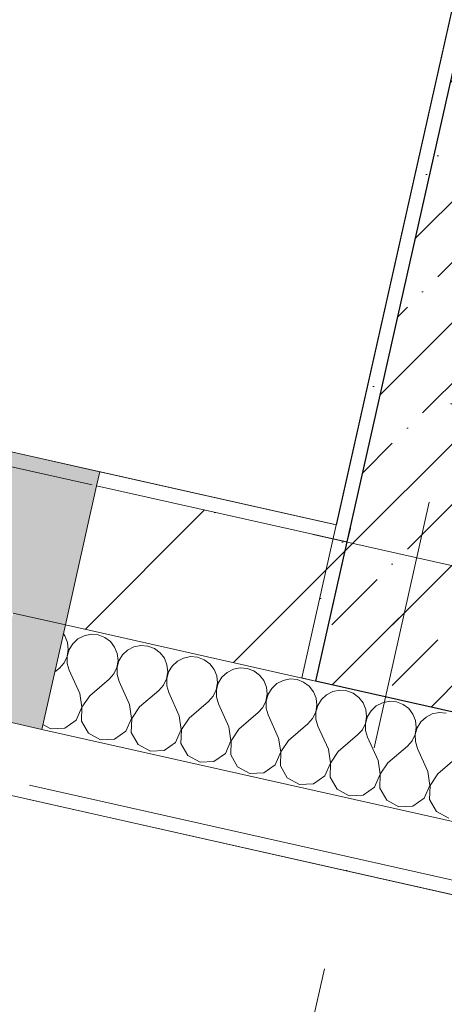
# Model space of a CAD drawing. Header units: millimetres. Extents: x -7145539 to 8272368, y 6117771 to 6337028.
# Tile 28 of 213: x -6851457 to -6850862, y 6130606 to 6131986. Entities that reach past the tile are written whole.
import ezdxf
from ezdxf.enums import TextEntityAlignment as Align

# ---------------------------------------------------------------- set-up
doc = ezdxf.new("R2010")
doc.units = ezdxf.units.MM
doc.header["$MEASUREMENT"] = 0
doc.linetypes.add('Штрихпунктирная', pattern=[670.277762, 352.777767, -176.388884, 0, -141.111112])
for name, color, linetype in [('S - квартира_помещение.АР', 7, 'Continuous'), ('АР-Стены_внешние_.АР', 7, 'Continuous'), ('АР-Стены_внутренние_пилоны.АР', 7, 'Continuous'), ('АР-Чертеж-Оси_Осевые размеры.АР', 7, 'Continuous'), ('АР-Чертеж-Размеры.АР', 7, 'Continuous'), ('Окна Archicad', 7, 'Continuous')]:
    doc.layers.add(name, color=color, linetype=linetype)
for name, color, linetype, lineweight in [('АР-Стены_внешние_.АР_Ном._пера__1', 7, 'Continuous', 30), ('АР-Стены_внешние_.АР_Ном._пера__120', 7, 'Continuous', 0), ('АР-Стены_внутренние_пилоны.АР_Ном._пера__1', 7, 'Continuous', 15), ('АР-Чертеж-Оси_Осевые размеры.АР_Ном._пера__120', 7, 'Continuous', 0), ('Окна Archicad_Ном._пера__1', 7, 'Continuous', 0), ('Окна Archicad_Ном._пера__120', 7, 'Continuous', 0)]:
    doc.layers.add(name, color=color, linetype=linetype, lineweight=lineweight)
doc.styles.add('РЎР“Р•РќР•Р\xa0Р\x98Р\xa0_РЎРўР\x98Р›Р¬_2', font='GOTHIC.TTF')
doc.dimstyles.new('СГЕНЕРИР_СТИЛЬ__1', dxfattribs={"dimtxt": 150, "dimasz": 142.5, "dimexe": 0.18, "dimexo": 0.0625, "dimgap": 0, "dimtad": 1, "dimdec": 0, "dimzin": 0, "dimdsep": 46, "dimtxsty": 'РЎР“Р•РќР•Р\xa0Р\x98Р\xa0_РЎРўР\x98Р›Р¬_2', "dimblk": 'ARROWHEAD_6', "dimblk1": 'ARROWHEAD_6', "dimblk2": 'ARROWHEAD_6', "dimcen": 0.09, "dimse1": 1, "dimse2": 1, "dimclrd": 7, "dimclre": 7, "dimclrt": 7, "dimazin": 0, "dimtfac": 1, "dimtdec": 4, "dimtmove": 0, "dimatfit": 3, "dimfxl": 1, "dimtolj": 1, "dimtzin": 0, "dimarcsym": 0})
doc.dimstyles.new('СГЕНЕРИР_СТИЛЬ__2', dxfattribs={"dimtxt": 150, "dimasz": 142.5, "dimexe": 0.18, "dimexo": 0.0625, "dimgap": 0, "dimtad": 1, "dimdec": 0, "dimzin": 0, "dimdsep": 46, "dimtxsty": 'РЎР“Р•РќР•Р\xa0Р\x98Р\xa0_РЎРўР\x98Р›Р¬_2', "dimblk": 'ARROWHEAD_6', "dimblk1": 'ARROWHEAD_6', "dimblk2": 'ARROWHEAD_6', "dimcen": 0.09, "dimse1": 1, "dimse2": 1, "dimclrd": 7, "dimclre": 7, "dimclrt": 7, "dimazin": 0, "dimtfac": 1, "dimtdec": 4, "dimtmove": 2, "dimatfit": 3, "dimfxl": 1, "dimtolj": 1, "dimtzin": 0, "dimarcsym": 0})
pattern_1 = [(45, (-6566190.34, 6563027.8), (-111.369318, 111.369318), [0, -105, 0, -157.5]), (110, (-6565840.34, 6563027.8), (148.001588, 53.868173), [0, -77, 0, -133])]
pattern_2 = [(45, (-6566190.34, 6562677.8), (-84.852814, 84.852814), []), (45, (-6566232.77, 6562720.22), (-84.852814, 84.852814), [90, -30, 0, -30])]

# ---------------------------------------------------------------- blocks, each defined once
blk = doc.blocks.new('*X113', base_point=(-6566190.3, 6562677.8))
at = {"layer": 'АР-Стены_внешние_.АР_Ном._пера__1', "color": 7, "linetype": 'Continuous', "lineweight": 0}
for p, q in [((-7160822.9, 6131122.1), (-7160825.1, 6131125)), ((-7160819.2, 6131113), (-7160822.9, 6131122.1)), ((-7160804.7, 6131118), (-7160811.9, 6131111.3)), ((-7160795.9, 6131122.5), (-7160804.7, 6131118)), ((-7160786.2, 6131124.4), (-7160795.9, 6131122.5)), ((-7160776.4, 6131123.6), (-7160786.2, 6131124.4)), ((-7160767.2, 6131120.1), (-7160776.4, 6131123.6)), ((-7160759.2, 6131114.3), (-7160767.2, 6131120.1)), ((-7160818.2, 6131103.2), (-7160819.2, 6131113)), ((-7160811.9, 6131111.3), (-7160817, 6131102.9)), ((-7160753.2, 6131106.5), (-7160759.2, 6131114.3)), ((-7160749.6, 6131097.3), (-7160753.2, 6131106.5)), ((-7160726.2, 6131106.9), (-7160735, 6131102.4)), ((-7160716.5, 6131108.8), (-7160726.2, 6131106.9)), ((-7160706.7, 6131108), (-7160716.5, 6131108.8)), ((-7160697.5, 6131104.5), (-7160706.7, 6131108)), ((-7160689.6, 6131098.6), (-7160697.5, 6131104.5)), ((-7160824.2, 6131084.6), (-7160819.9, 6131093.5)), ((-7160819.9, 6131093.5), (-7160818.2, 6131103.2)), ((-7160817, 6131102.9), (-7160819.6, 6131093.4)), ((-7160819.6, 6131093.4), (-7160819.6, 6131083.6)), ((-7160748.5, 6131087.5), (-7160749.6, 6131097.3)), ((-7160742.2, 6131095.7), (-7160747.3, 6131087.3)), ((-7160735, 6131102.4), (-7160742.2, 6131095.7)), ((-7160683.5, 6131090.8), (-7160689.6, 6131098.6)), ((-7160679.9, 6131081.7), (-7160683.5, 6131090.8)), ((-7160656.5, 6131091.2), (-7160665.3, 6131086.7)), ((-7160646.8, 6131093.1), (-7160656.5, 6131091.2)), ((-7160637, 6131092.3), (-7160646.8, 6131093.1)), ((-7160627.8, 6131088.8), (-7160637, 6131092.3)), ((-7160837.1, 6131071.8), (-7160830.7, 6131077.2)), ((-7160830.7, 6131077.2), (-7160824.2, 6131084.6)), ((-7160819.6, 6131083.6), (-7160816.8, 6131074.1)), ((-7160754.5, 6131069), (-7160750.2, 6131077.8)), ((-7160750.2, 6131077.8), (-7160748.5, 6131087.5)), ((-7160747.3, 6131087.3), (-7160749.9, 6131077.8)), ((-7160749.9, 6131077.8), (-7160749.9, 6131067.9)), ((-7160678.8, 6131071.9), (-7160679.9, 6131081.7)), ((-7160672.5, 6131080), (-7160677.6, 6131071.6)), ((-7160665.3, 6131086.7), (-7160672.5, 6131080)), ((-7160619.9, 6131083), (-7160627.8, 6131088.8)), ((-7160613.8, 6131075.2), (-7160619.9, 6131083)), ((-7160577.1, 6131077.5), (-7160586.8, 6131075.6)), ((-7160567.3, 6131076.7), (-7160577.1, 6131077.5)), ((-7160558.1, 6131073.2), (-7160567.3, 6131076.7)), ((-7160802.1, 6131041.5), (-7160816.8, 6131074.1)), ((-7160761, 6131061.6), (-7160754.5, 6131069)), ((-7160749.9, 6131067.9), (-7160747.1, 6131058.5)), ((-7160680.5, 6131062.2), (-7160678.8, 6131071.9)), ((-7160677.6, 6131071.6), (-7160680.2, 6131062.1)), ((-7160610.2, 6131066), (-7160613.8, 6131075.2)), ((-7160609.1, 6131056.2), (-7160610.2, 6131066)), ((-7160602.8, 6131064.4), (-7160607.9, 6131056)), ((-7160595.6, 6131071.1), (-7160602.8, 6131064.4)), ((-7160586.8, 6131075.6), (-7160595.6, 6131071.1)), ((-7160550.2, 6131067.3), (-7160558.1, 6131073.2)), ((-7160544.1, 6131059.5), (-7160550.2, 6131067.3)), ((-7160788.2, 6131038.4), (-7160761, 6131061.6)), ((-7160732.5, 6131025.9), (-7160747.1, 6131058.5)), ((-7160691.3, 6131045.9), (-7160684.8, 6131053.3)), ((-7160684.8, 6131053.3), (-7160680.5, 6131062.2)), ((-7160680.2, 6131062.1), (-7160680.2, 6131052.3)), ((-7160680.2, 6131052.3), (-7160677.4, 6131042.8)), ((-7160610.8, 6131046.5), (-7160609.1, 6131056.2)), ((-7160607.9, 6131056), (-7160610.6, 6131046.5)), ((-7160540.5, 6131050.4), (-7160544.1, 6131059.5)), ((-7160539.4, 6131040.6), (-7160540.5, 6131050.4)), ((-7160533.1, 6131048.7), (-7160538.2, 6131040.3)), ((-7160525.9, 6131055.4), (-7160533.1, 6131048.7)), ((-7160517.1, 6131059.9), (-7160525.9, 6131055.4)), ((-7160507.4, 6131061.8), (-7160517.1, 6131059.9)), ((-7160497.6, 6131061), (-7160507.4, 6131061.8)), ((-7160488.4, 6131057.5), (-7160497.6, 6131061)), ((-7160480.5, 6131051.7), (-7160488.4, 6131057.5)), ((-7160474.4, 6131043.9), (-7160480.5, 6131051.7)), ((-7160799.3, 6131022.2), (-7160802.1, 6131041.5)), ((-7160788.2, 6131038.4), (-7160799, 6131022.2)), ((-7160718.5, 6131022.8), (-7160691.3, 6131045.9)), ((-7160662.8, 6131010.2), (-7160677.4, 6131042.8)), ((-7160621.7, 6131030.3), (-7160615.1, 6131037.7)), ((-7160615.1, 6131037.7), (-7160610.8, 6131046.5)), ((-7160610.6, 6131046.5), (-7160610.5, 6131036.6)), ((-7160610.5, 6131036.6), (-7160607.7, 6131027.2)), ((-7160541.1, 6131030.9), (-7160539.4, 6131040.6)), ((-7160538.2, 6131040.3), (-7160540.9, 6131030.8)), ((-7160470.8, 6131034.7), (-7160474.4, 6131043.9)), ((-7160469.8, 6131024.9), (-7160470.8, 6131034.7)), ((-7160456.2, 6131039.8), (-7160463.4, 6131033.1)), ((-7160447.4, 6131044.3), (-7160456.2, 6131039.8)), ((-7160437.8, 6131046.2), (-7160447.4, 6131044.3)), ((-7160427.9, 6131045.3), (-7160437.8, 6131046.2)), ((-7160418.7, 6131041.9), (-7160427.9, 6131045.3)), ((-7160410.8, 6131036), (-7160418.7, 6131041.9)), ((-7160404.8, 6131028.2), (-7160410.8, 6131036)), ((-7160807.1, 6131004.3), (-7160799.3, 6131022.2)), ((-7160799, 6131022.2), (-7160799.7, 6131002.7)), ((-7160729.6, 6131006.6), (-7160732.5, 6131025.9)), ((-7160718.5, 6131022.8), (-7160729.3, 6131006.5)), ((-7160648.8, 6131007.1), (-7160621.7, 6131030.3)), ((-7160593.1, 6130994.6), (-7160607.7, 6131027.2)), ((-7160552, 6131014.6), (-7160545.4, 6131022)), ((-7160545.4, 6131022), (-7160541.1, 6131030.9)), ((-7160540.9, 6131030.8), (-7160540.8, 6131021)), ((-7160540.8, 6131021), (-7160538, 6131011.5)), ((-7160471.4, 6131015.2), (-7160469.8, 6131024.9)), ((-7160468.5, 6131024.7), (-7160471.2, 6131015.2)), ((-7160463.4, 6131033.1), (-7160468.5, 6131024.7)), ((-7160401.1, 6131019.1), (-7160404.8, 6131028.2)), ((-7160386.5, 6131024.1), (-7160393.7, 6131017.4)), ((-7160377.7, 6131028.6), (-7160386.5, 6131024.1)), ((-7160368.1, 6131030.5), (-7160377.7, 6131028.6)), ((-7160358.2, 6131029.7), (-7160368.1, 6131030.5)), ((-7160349, 6131026.2), (-7160358.2, 6131029.7)), ((-7160341.1, 6131020.4), (-7160349, 6131026.2)), ((-7160659.9, 6130990.9), (-7160662.8, 6131010.2)), ((-7160648.8, 6131007.1), (-7160659.6, 6130990.9)), ((-7160579.1, 6130991.5), (-7160552, 6131014.6)), ((-7160523.4, 6130978.9), (-7160538, 6131011.5)), ((-7160475.7, 6131006.4), (-7160471.4, 6131015.2)), ((-7160471.2, 6131015.2), (-7160471.1, 6131005.3)), ((-7160401.8, 6130999.6), (-7160400.1, 6131009.3)), ((-7160398.9, 6131009), (-7160401.5, 6130999.5)), ((-7160400.1, 6131009.3), (-7160401.1, 6131019.1)), ((-7160393.7, 6131017.4), (-7160398.9, 6131009)), ((-7160335.1, 6131012.6), (-7160341.1, 6131020.4)), ((-7160331.4, 6131003.4), (-7160335.1, 6131012.6)), ((-7160316.8, 6131008.5), (-7160324, 6131001.8)), ((-7160308, 6131013), (-7160316.8, 6131008.5)), ((-7160298.4, 6131014.9), (-7160308, 6131013)), ((-7160288.5, 6131014), (-7160298.4, 6131014.9)), ((-7160853.7, 6130998.1), (-7160842.5, 6130992)), ((-7160823.1, 6130993.1), (-7160807.1, 6131004.3)), ((-7160799.7, 6131002.7), (-7160790, 6130985.7)), ((-7160737.4, 6130988.7), (-7160729.6, 6131006.6)), ((-7160729.3, 6131006.5), (-7160730, 6130987)), ((-7160590.2, 6130975.3), (-7160593.1, 6130994.6)), ((-7160509.4, 6130975.8), (-7160482.3, 6130999)), ((-7160482.3, 6130999), (-7160475.7, 6131006.4)), ((-7160471.1, 6131005.3), (-7160468.3, 6130995.9)), ((-7160453.7, 6130963.3), (-7160468.3, 6130995.9)), ((-7160406, 6130990.7), (-7160401.8, 6130999.6)), ((-7160401.5, 6130999.5), (-7160401.4, 6130989.7)), ((-7160332.1, 6130983.9), (-7160330.4, 6130993.6)), ((-7160329.2, 6130993.4), (-7160331.8, 6130983.9)), ((-7160330.4, 6130993.6), (-7160331.4, 6131003.4)), ((-7160324, 6131001.8), (-7160329.2, 6130993.4)), ((-7160842.5, 6130992), (-7160823.1, 6130993.1)), ((-7160790, 6130985.7), (-7160772.9, 6130976.4)), ((-7160753.4, 6130977.5), (-7160737.4, 6130988.7)), ((-7160730, 6130987), (-7160720.3, 6130970.1)), ((-7160667.7, 6130973), (-7160659.9, 6130990.9)), ((-7160659.6, 6130990.9), (-7160660.3, 6130971.4)), ((-7160579.1, 6130991.5), (-7160590, 6130975.2)), ((-7160439.7, 6130960.2), (-7160412.6, 6130983.3)), ((-7160412.6, 6130983.3), (-7160406, 6130990.7)), ((-7160401.4, 6130989.7), (-7160398.6, 6130980.2)), ((-7160384, 6130947.6), (-7160398.6, 6130980.2)), ((-7160336.3, 6130975.1), (-7160332.1, 6130983.9)), ((-7160331.8, 6130983.9), (-7160331.7, 6130974)), ((-7160772.9, 6130976.4), (-7160753.4, 6130977.5)), ((-7160720.3, 6130970.1), (-7160703.2, 6130960.7)), ((-7160683.7, 6130961.8), (-7160667.7, 6130973)), ((-7160660.3, 6130971.4), (-7160650.6, 6130954.4)), ((-7160598, 6130957.4), (-7160590.2, 6130975.3)), ((-7160590, 6130975.2), (-7160590.6, 6130955.7)), ((-7160520.5, 6130959.6), (-7160523.4, 6130978.9)), ((-7160509.4, 6130975.8), (-7160520.3, 6130959.6)), ((-7160370.1, 6130944.5), (-7160342.9, 6130967.7)), ((-7160342.9, 6130967.7), (-7160336.3, 6130975.1)), ((-7160331.7, 6130974), (-7160328.9, 6130964.6)), ((-7160703.2, 6130960.7), (-7160683.7, 6130961.8)), ((-7160650.6, 6130954.4), (-7160633.5, 6130945.1)), ((-7160614, 6130946.2), (-7160598, 6130957.4)), ((-7160590.6, 6130955.7), (-7160580.9, 6130938.8)), ((-7160528.3, 6130941.7), (-7160520.5, 6130959.6)), ((-7160520.3, 6130959.6), (-7160520.9, 6130940.1)), ((-7160450.8, 6130944), (-7160453.7, 6130963.3)), ((-7160439.7, 6130960.2), (-7160450.6, 6130943.9)), ((-7160314.3, 6130932), (-7160328.9, 6130964.6)), ((-7160300.4, 6130928.8), (-7160273.2, 6130952)), ((-7160633.5, 6130945.1), (-7160614, 6130946.2)), ((-7160580.9, 6130938.8), (-7160563.8, 6130929.4)), ((-7160544.3, 6130930.5), (-7160528.3, 6130941.7)), ((-7160520.9, 6130940.1), (-7160511.2, 6130923.1)), ((-7160458.6, 6130926.1), (-7160450.8, 6130944)), ((-7160450.6, 6130943.9), (-7160451.2, 6130924.4)), ((-7160381.2, 6130928.3), (-7160384, 6130947.6)), ((-7160370.1, 6130944.5), (-7160380.9, 6130928.3)), ((-7160563.8, 6130929.4), (-7160544.3, 6130930.5)), ((-7160474.6, 6130914.9), (-7160458.6, 6130926.1)), ((-7160451.2, 6130924.4), (-7160441.5, 6130907.5)), ((-7160388.9, 6130910.4), (-7160381.2, 6130928.3)), ((-7160380.9, 6130928.3), (-7160381.5, 6130908.7)), ((-7160311.5, 6130912.7), (-7160314.3, 6130932)), ((-7160300.4, 6130928.8), (-7160311.2, 6130912.6)), ((-7160511.2, 6130923.1), (-7160494.1, 6130913.8)), ((-7160494.1, 6130913.8), (-7160474.6, 6130914.9)), ((-7160319.2, 6130894.7), (-7160311.5, 6130912.7)), ((-7160311.2, 6130912.6), (-7160311.8, 6130893.1)), ((-7160441.5, 6130907.5), (-7160424.4, 6130898.1)), ((-7160424.4, 6130898.1), (-7160404.9, 6130899.2)), ((-7160404.9, 6130899.2), (-7160388.9, 6130910.4)), ((-7160381.5, 6130908.7), (-7160371.8, 6130891.8)), ((-7160371.8, 6130891.8), (-7160354.7, 6130882.5)), ((-7160354.7, 6130882.5), (-7160335.2, 6130883.6)), ((-7160335.2, 6130883.6), (-7160319.2, 6130894.7)), ((-7160311.8, 6130893.1), (-7160302.2, 6130876.2)), ((-7160302.2, 6130876.2), (-7160285, 6130866.8))]:
    blk.add_line(p, q, dxfattribs=at)
blk = doc.blocks.new('Горизонтальное Многостворчатое Окно 23[5]_6', base_point=(-6566190.3, 6562677.8))
at = {"layer": 'Окна Archicad', "linetype": 'Continuous', "lineweight": 0, "true_color": 0xffffff}
for points in [[(-7160822.3, 6131137.6), (-7160774.1, 6131352.2), (-7163593.9, 6131985.5), (-7163642.1, 6131770.9)], [(-7160822.3, 6131137.6), (-7160895.5, 6131154), (-7160928.4, 6131007.7), (-7160855.2, 6130991.2)]]:
    blk.add_hatch(color=7, dxfattribs=at).paths.add_polyline_path(points)
at = {"layer": 'Окна Archicad_Ном._пера__1', "color": 7, "linetype": 'Continuous', "lineweight": 0}
blk.add_line((-7160774.1, 6131352.2), (-7160778.5, 6131332.7), dxfattribs=at)
at = {"layer": 'Окна Archicad_Ном._пера__1', "color": 7, "linetype": 'Continuous', "lineweight": 15}
blk.add_line((-7160778.5, 6131332.7), (-7160822.3, 6131137.6), dxfattribs=at)
at = {"layer": 'Окна Archicad_Ном._пера__120', "color": 7, "linetype": 'Continuous', "lineweight": 0}
for p, q in [((-7160774.1, 6131352.2), (-7163593.9, 6131985.5)), ((-7160895.5, 6131154), (-7160822.3, 6131137.6)), ((-7160822.3, 6131137.6), (-7160855.2, 6130991.2)), ((-7160855.2, 6130991.2), (-7160928.4, 6131007.7))]:
    blk.add_line(p, q, dxfattribs=at)
blk = doc.blocks.new('Стена_21_6', base_point=(-7164183.8, 6132097.5))
at = {"layer": 'АР-Стены_внешние_.АР', "linetype": 'Continuous', "lineweight": 0, "true_color": 0x000000}
h = blk.add_hatch(dxfattribs=at)
h.set_pattern_fill('ШТУКАТУРКА__ГИПС_01_0006', color=18, style=0, pattern_type=2)
h.set_pattern_definition(pattern_1)
h.paths.add_polyline_path([(-7160442.8, 6131277.8), (-7160774.1, 6131352.2), (-7160778.5, 6131332.7), (-7160447.2, 6131258.3)])
h = blk.add_hatch(dxfattribs=at)
h.set_pattern_fill('БЛОКИ_БЕТОННЫЕ_ЭФФЕКТИВН_77', color=18, style=0, pattern_type=2)
h.set_pattern_definition([(45, (-6566190.34, 6562677.8), (-127.27922, 127.27922), [])])
h.paths.add_polyline_path([(-7160427.7, 6131253.9), (-7160778.5, 6131332.7), (-7160822.3, 6131137.6), (-7160471.5, 6131058.8)])
h = blk.add_hatch(dxfattribs=at)
h.set_pattern_fill('ШТУКАТУРКА__ГИПС_01_0006', color=18, style=0, pattern_type=2)
h.set_pattern_definition(pattern_1)
h.paths.add_polyline_path([(-7160423.3, 6131273.4), (-7160442.8, 6131277.8), (-7160447.2, 6131258.3), (-7160427.7, 6131253.9)])
at = {"layer": 'АР-Стены_внешние_.АР_Ном._пера__1', "color": 7, "linetype": 'Continuous', "lineweight": 15}
for p, q in [((-7160427.7, 6131253.9), (-7160778.5, 6131332.7)), ((-7160822.3, 6131137.6), (-7160471.5, 6131058.8)), ((-7160471.5, 6131058.8), (-7160276.4, 6131015))]:
    blk.add_line(p, q, dxfattribs=at)
at = {"layer": 'АР-Стены_внешние_.АР_Ном._пера__1', "color": 7, "linetype": 'Continuous', "lineweight": 30}
for p, q in [((-7160423.3, 6131273.4), (-7160427.7, 6131253.9)), ((-7160427.7, 6131253.9), (-7160471.5, 6131058.8))]:
    blk.add_line(p, q, dxfattribs=at)
at = {"layer": 'АР-Стены_внешние_.АР_Ном._пера__1', "color": 7, "linetype": 'Continuous', "lineweight": 0}
for p, q in [((-7160855.2, 6130991.2), (-7159684.4, 6130728.3)), ((-7160872.7, 6130913.2), (-7159701.9, 6130650.2))]:
    blk.add_line(p, q, dxfattribs=at)
at = {"layer": 'АР-Стены_внешние_.АР_Ном._пера__1', "color": 7, "linetype": 'Continuous', "lineweight": 0, "flags": 128}
for points in [[(-7160442.8, 6131277.8), (-7160774.1, 6131352.2)], [(-7160877.1, 6130893.7), (-7159706.3, 6130630.7)]]:
    blk.add_lwpolyline(points, dxfattribs=at)
at = {"layer": 'АР-Стены_внешние_.АР', "color": 7, "lineweight": 0}
blk.add_blockref('*X113', (-6566190.3, 6562677.8), dxfattribs=at)
at = {"layer": 'Окна Archicad', "color": 7, "linetype": 'Continuous', "lineweight": 0}
blk.add_blockref('Горизонтальное Многостворчатое Окно 23[5]_6', (-6566190.3, 6562677.8), dxfattribs=at)
blk = doc.blocks.new('Стена_62_6', base_point=(-7160373.9, 6131036.9))
at = {"layer": 'АР-Стены_внутренние_пилоны.АР', "linetype": 'Continuous', "lineweight": 0, "true_color": 0x000000}
h = blk.add_hatch(dxfattribs=at)
h.set_pattern_fill('ШТУКАТУРКА__ГИПС_01_0006', color=18, style=0, pattern_type=2)
h.set_pattern_definition(pattern_1)
h.paths.add_polyline_path([(-7160052.8, 6133014.4), (-7160491, 6131063.2), (-7160471.5, 6131058.8), (-7160033.3, 6133010.1)])
h = blk.add_hatch(dxfattribs=at)
h.set_pattern_fill('ЖЕЛЕЗОБЕТОН__PROJECT__0006', color=18, style=0, pattern_type=2)
h.set_pattern_definition(pattern_2)
h.paths.add_polyline_path([(-7160276.4, 6131015), (-7159838.1, 6132966.2), (-7160033.3, 6133010.1), (-7160471.5, 6131058.8)])
h = blk.add_hatch(dxfattribs=at)
h.set_pattern_fill('ЖЕЛЕЗОБЕТОН__PROJECT__0006', color=18, style=0, pattern_type=2)
h.set_pattern_definition(pattern_2)
h.paths.add_polyline_path([(-7160228.2, 6131229.6), (-7160423.3, 6131273.4), (-7160427.7, 6131253.9), (-7160232.5, 6131210.1)])
h = blk.add_hatch(dxfattribs=at)
h.set_pattern_fill('ЖЕЛЕЗОБЕТОН__PROJECT__0006', color=18, style=0, pattern_type=2)
h.set_pattern_definition(pattern_2)
h.paths.add_polyline_path([(-7160232.5, 6131210.1), (-7160427.7, 6131253.9), (-7160471.5, 6131058.8), (-7160276.4, 6131015)])
at = {"layer": 'АР-Стены_внешние_.АР_Ном._пера__1', "color": 7, "linetype": 'Continuous', "lineweight": 30}
for p, q in [((-7160423.3, 6131273.4), (-7160427.7, 6131253.9)), ((-7160427.7, 6131253.9), (-7160471.5, 6131058.8))]:
    blk.add_line(p, q, dxfattribs=at)
at = {"layer": 'АР-Стены_внешние_.АР_Ном._пера__1', "color": 7, "linetype": 'Continuous', "lineweight": 15}
blk.add_line((-7160471.5, 6131058.8), (-7160276.4, 6131015), dxfattribs=at)
at = {"layer": 'АР-Стены_внутренние_пилоны.АР_Ном._пера__1', "color": 7, "linetype": 'Continuous', "lineweight": 30}
blk.add_line((-7160033.3, 6133010.1), (-7160471.5, 6131058.8), dxfattribs=at)
at = {"layer": 'АР-Стены_внутренние_пилоны.АР_Ном._пера__1', "color": 7, "linetype": 'Continuous', "lineweight": 0, "flags": 128}
for points in [[(-7160052.8, 6133014.4), (-7160491, 6131063.2)], [(-7160471.5, 6131058.8), (-7160491, 6131063.2)]]:
    blk.add_lwpolyline(points, dxfattribs=at)
at = {"layer": 'АР-Стены_внутренние_пилоны.АР_Ном._пера__1', "color": 7, "linetype": 'Continuous', "lineweight": 30, "flags": 128}
blk.add_lwpolyline([(-7160276.4, 6131015), (-7160471.5, 6131058.8)], dxfattribs=at)
blk = doc.blocks.new('Стандартный Маркер Сетки[26]_6', base_point=(-7156826.9, 6146828.2))
at = {"layer": 'АР-Чертеж-Оси_Осевые размеры.АР_Ном._пера__120', "color": 7, "linetype": 'Штрихпунктирная', "lineweight": 0}
blk.add_line((-7156933.5, 6146353.6), (-7161717.2, 6125054.2), dxfattribs=at)
at = {"layer": 'АР-Чертеж-Оси_Осевые размеры.АР_Ном._пера__120', "color": 7, "lineweight": 0, "style": 'РЎР“Р•РќР•Р\xa0Р\x98Р\xa0_РЎРўР\x98Р›Р¬_2'}
blk.add_attdef('AC_MarkerText_1', text='', height=350, rotation=347.3417, dxfattribs=at).set_placement((-7161863.5, 6124272.8), align=Align.TOP_CENTER)
blk = doc.blocks.new('Стандартный Маркер Сетки[80]_6', base_point=(-7156826.9, 6146828.2))
at = {"layer": 'АР-Чертеж-Оси_Осевые размеры.АР_Ном._пера__120', "color": 7, "linetype": 'Штрихпунктирная', "lineweight": 0}
blk.add_line((-7156933.5, 6146353.6), (-7161717.2, 6125054.2), dxfattribs=at)
at = {"layer": 'АР-Чертеж-Оси_Осевые размеры.АР_Ном._пера__120', "color": 7, "lineweight": 0, "style": 'РЎР“Р•РќР•Р\xa0Р\x98Р\xa0_РЎРўР\x98Р›Р¬_2'}
blk.add_attdef('AC_MarkerText_1', text='', height=350, rotation=347.3417, dxfattribs=at).set_placement((-7161863.5, 6124272.8), align=Align.TOP_CENTER)
blk = doc.blocks.new('ARROWHEAD_6')
at = {"color": 0, "linetype": 'Continuous', "lineweight": 0}
for p, q in [((-0.5, -0.5), (0.5, 0.5)), ((0, 0), (-1, 0))]:
    blk.add_line(p, q, dxfattribs=at)
blk = doc.blocks.new('*D576', base_point=(-6566190.3, 6562677.8))
at = {"layer": 'Defpoints', "color": 0, "linetype": 'Continuous', "transparency": 16777216}
for p in [(-6851935.3, 6135912.4), (-6853688.6, 6131878.6), (-6850896.4, 6131251.5)]:
    blk.add_point(p, dxfattribs=at)
at = {"layer": 'АР-Чертеж-Размеры.АР', "color": 7, "linetype": 'Continuous', "lineweight": -2, "transparency": 16777216}
for p, q in [((-6852773.1, 6135954.5), (-6853167.4, 6134199.2)), ((-6853657.4, 6132017.6), (-6853266.2, 6133759.2))]:
    blk.add_line(p, q, dxfattribs=at)
at = {"layer": 'АР-Чертеж-Размеры.АР', "color": 7, "linetype": 'Continuous', "lineweight": -2, "transparency": 16777216, "xscale": 142.5, "yscale": 142.5, "zscale": 142.5}
for p, rotation in [((-6852741.9, 6136093.5), 77.34106808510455), ((-6853688.6, 6131878.6), 257.3410680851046)]:
    blk.add_blockref('ARROWHEAD_6', p, dxfattribs=dict(at, rotation=rotation))
at = {"layer": 'АР-Чертеж-Размеры.АР', "color": 7, "linetype": 'Continuous', "lineweight": 0, "transparency": 16777216, "insert": (-6853216.8, 6133979.2), "char_height": 150, "attachment_point": 5, "rotation": 77.3411, "style": 'РЎР“Р•РќР•Р\xa0Р\x98Р\xa0_РЎРўР\x98Р›Р¬_2'}
blk.add_mtext('\\A1;4320', dxfattribs=at)
blk = doc.blocks.new('*D688', base_point=(-6566190.3, 6562677.8))
at = {"layer": 'Defpoints', "color": 0, "linetype": 'Continuous', "transparency": 16777216}
for p in [(-6848868.5, 6136166.5), (-6848819.5, 6136155.5), (-6850896.4, 6131251.5)]:
    blk.add_point(p, dxfattribs=at)
at = {"layer": 'АР-Чертеж-Размеры.АР', "color": 7, "linetype": 'Continuous', "lineweight": -2, "transparency": 16777216}
blk.add_line((-6849936.5, 6131181.9), (-6848850.7, 6136016.5), dxfattribs=at)
at = {"layer": 'АР-Чертеж-Размеры.АР', "color": 7, "linetype": 'Continuous', "lineweight": -2, "transparency": 16777216, "xscale": 142.5, "yscale": 142.5, "zscale": 142.5}
for p, rotation in [((-6848819.5, 6136155.5), 77.34195703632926), ((-6849967.7, 6131042.9), 257.3419570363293)]:
    blk.add_blockref('ARROWHEAD_6', p, dxfattribs=dict(at, rotation=rotation))
at = {"layer": 'АР-Чертеж-Размеры.АР', "color": 7, "linetype": 'Continuous', "lineweight": 0, "transparency": 16777216, "insert": (-6849327.8, 6134371.1), "char_height": 150, "attachment_point": 5, "rotation": 77.342, "style": 'РЎР“Р•РќР•Р\xa0Р\x98Р\xa0_РЎРўР\x98Р›Р¬_2'}
blk.add_mtext('\\A1;5240', dxfattribs=at)
blk = doc.blocks.new('Стандартный Маркер Сетки[217]_1', base_point=(-6907618.9, 6143970.3))
at = {"layer": 'АР-Чертеж-Оси_Осевые размеры.АР_Ном._пера__120', "color": 7, "linetype": 'Штрихпунктирная', "lineweight": 0}
blk.add_line((-6906643.2, 6143751.1), (-6827702, 6126021.4), dxfattribs=at)
at = {"layer": 'АР-Чертеж-Оси_Осевые размеры.АР_Ном._пера__120', "color": 7, "lineweight": 0, "style": 'РЎР“Р•РќР•Р\xa0Р\x98Р\xa0_РЎРўР\x98Р›Р¬_2'}
for tag, p in [('AC_MarkerText_1_0', (-6908036.8, 6144260.9)), ('AC_MarkerText_1_1', (-6826168.5, 6125873.7))]:
    blk.add_attdef(tag, text='', height=350, rotation=347.3417, dxfattribs=at).set_placement(p, align=Align.TOP_CENTER)
blk = doc.blocks.new('Стандартный Маркер Сетки[222]_1', base_point=(-6907618.9, 6143970.3))
at = {"layer": 'АР-Чертеж-Оси_Осевые размеры.АР_Ном._пера__120', "color": 7, "linetype": 'Штрихпунктирная', "lineweight": 0}
blk.add_line((-6906643.2, 6143751.1), (-6827702, 6126021.4), dxfattribs=at)
at = {"layer": 'АР-Чертеж-Оси_Осевые размеры.АР_Ном._пера__120', "color": 7, "lineweight": 0, "style": 'РЎР“Р•РќР•Р\xa0Р\x98Р\xa0_РЎРўР\x98Р›Р¬_2'}
for tag, p in [('AC_MarkerText_1_0', (-6908036.8, 6144260.9)), ('AC_MarkerText_1_1', (-6826168.5, 6125873.7))]:
    blk.add_attdef(tag, text='', height=350, rotation=347.3417, dxfattribs=at).set_placement(p, align=Align.TOP_CENTER)
blk = doc.blocks.new('Стандартный Маркер Сетки[226]_1', base_point=(-6907618.9, 6143970.3))
at = {"layer": 'АР-Чертеж-Оси_Осевые размеры.АР_Ном._пера__120', "color": 7, "linetype": 'Штрихпунктирная', "lineweight": 0}
blk.add_line((-6906643.2, 6143751.1), (-6827702, 6126021.4), dxfattribs=at)
at = {"layer": 'АР-Чертеж-Оси_Осевые размеры.АР_Ном._пера__120', "color": 7, "lineweight": 0, "style": 'РЎР“Р•РќР•Р\xa0Р\x98Р\xa0_РЎРўР\x98Р›Р¬_2'}
for tag, p in [('AC_MarkerText_1_0', (-6908036.8, 6144260.9)), ('AC_MarkerText_1_1', (-6826168.5, 6125873.7))]:
    blk.add_attdef(tag, text='', height=350, rotation=347.3417, dxfattribs=at).set_placement(p, align=Align.TOP_CENTER)
blk = doc.blocks.new('Стандартный Маркер Сетки[233]_1', base_point=(-6907618.9, 6143970.3))
at = {"layer": 'АР-Чертеж-Оси_Осевые размеры.АР_Ном._пера__120', "color": 7, "linetype": 'Штрихпунктирная', "lineweight": 0}
blk.add_line((-6906643.2, 6143751.1), (-6827702, 6126021.4), dxfattribs=at)
at = {"layer": 'АР-Чертеж-Оси_Осевые размеры.АР_Ном._пера__120', "color": 7, "lineweight": 0, "style": 'РЎР“Р•РќР•Р\xa0Р\x98Р\xa0_РЎРўР\x98Р›Р¬_2'}
for tag, p in [('AC_MarkerText_1_0', (-6908036.8, 6144260.9)), ('AC_MarkerText_1_1', (-6826168.5, 6125873.7))]:
    blk.add_attdef(tag, text='', height=350, rotation=347.3417, dxfattribs=at).set_placement(p, align=Align.TOP_CENTER)

msp = doc.modelspace()

# ---------------------------------------------------------------- linework, layer by layer
at = {"layer": 'S - квартира_помещение.АР', "color": 254, "linetype": 'Continuous', "lineweight": 0, "true_color": 0xffe1c4, "flags": 128}
msp.add_lwpolyline([(-6851013.4, 6131277.7), (-6850066.8, 6135492.7), (-6853686.7, 6136305.7), (-6854633.3, 6132090.7)], close=True, dxfattribs=at)
at = {"layer": 'АР-Стены_внешние_.АР_Ном._пера__120', "color": 7, "linetype": 'Continuous', "lineweight": 15}
msp.add_lwpolyline([(-6847673.7, 6144779.1), (-6845097.9, 6144200.7), (-6844299.1, 6147757.2), (-6834815.4, 6145627.3), (-6835244.9, 6143714.7), (-6831975.8, 6142980.5), (-6831795, 6143785.8), (-6828116.7, 6142959.8), (-6830613.7, 6131841.3), (-6831989.9, 6132150.3), (-6833192.8, 6126793.8), (-6854921.7, 6131673.7)], dxfattribs=at)

# ---------------------------------------------------------------- block references
at = {"layer": 'АР-Стены_внешние_.АР', "color": 7, "lineweight": 0}
msp.add_blockref('Стена_21_6', (-6854754.8, 6132097.5), dxfattribs=at)
at = {"layer": 'АР-Стены_внутренние_пилоны.АР', "color": 7, "lineweight": 0}
msp.add_blockref('Стена_62_6', (-6850944.9, 6131036.9), dxfattribs=at)
at = {"layer": 'АР-Чертеж-Оси_Осевые размеры.АР', "color": 8, "linetype": 'Continuous', "lineweight": 15}
for name, p in [('Стандартный Маркер Сетки[26]_6', (-6847397.9, 6146828.2)), ('Стандартный Маркер Сетки[80]_6', (-6847397.9, 6146828.2)), ('Стандартный Маркер Сетки[217]_1', (-6907618.9, 6143970.3)), ('Стандартный Маркер Сетки[222]_1', (-6907618.9, 6143970.3)), ('Стандартный Маркер Сетки[226]_1', (-6907618.9, 6143970.3)), ('Стандартный Маркер Сетки[233]_1', (-6907618.9, 6143970.3))]:
    msp.add_blockref(name, p, dxfattribs=at)

# ---------------------------------------------------------------- dimensions: what is measured, and where the dimension line sits
at = {"layer": 'АР-Чертеж-Размеры.АР', "color": 7, "linetype": 'Continuous', "lineweight": 0}
for base, p1, p2, angle, dimstyle, picture, middle, turn in [((-6848819.5, 6136155.5), (-6850896.4, 6131251.5), (-6848868.5, 6136166.5), 77.342, 'СГЕНЕРИР_СТИЛЬ__2', '*D688', (-6849327.8, 6134371.1), 77.342), ((-6853688.6, 6131878.6), (-6851935.3, 6135912.4), (-6850896.4, 6131251.5), 257.3411, 'СГЕНЕРИР_СТИЛЬ__1', '*D576', (-6853216.8, 6133979.2), 77.3411)]:
    dim = msp.add_linear_dim(base=base, p1=p1, p2=p2, angle=angle, dimstyle=dimstyle, dxfattribs=at)
    dim.commit()
    dim.dimension.update_dxf_attribs({"geometry": picture, "text_midpoint": middle, "dimtype": 160, "text_rotation": turn})

doc.saveas('drawing.dxf')
